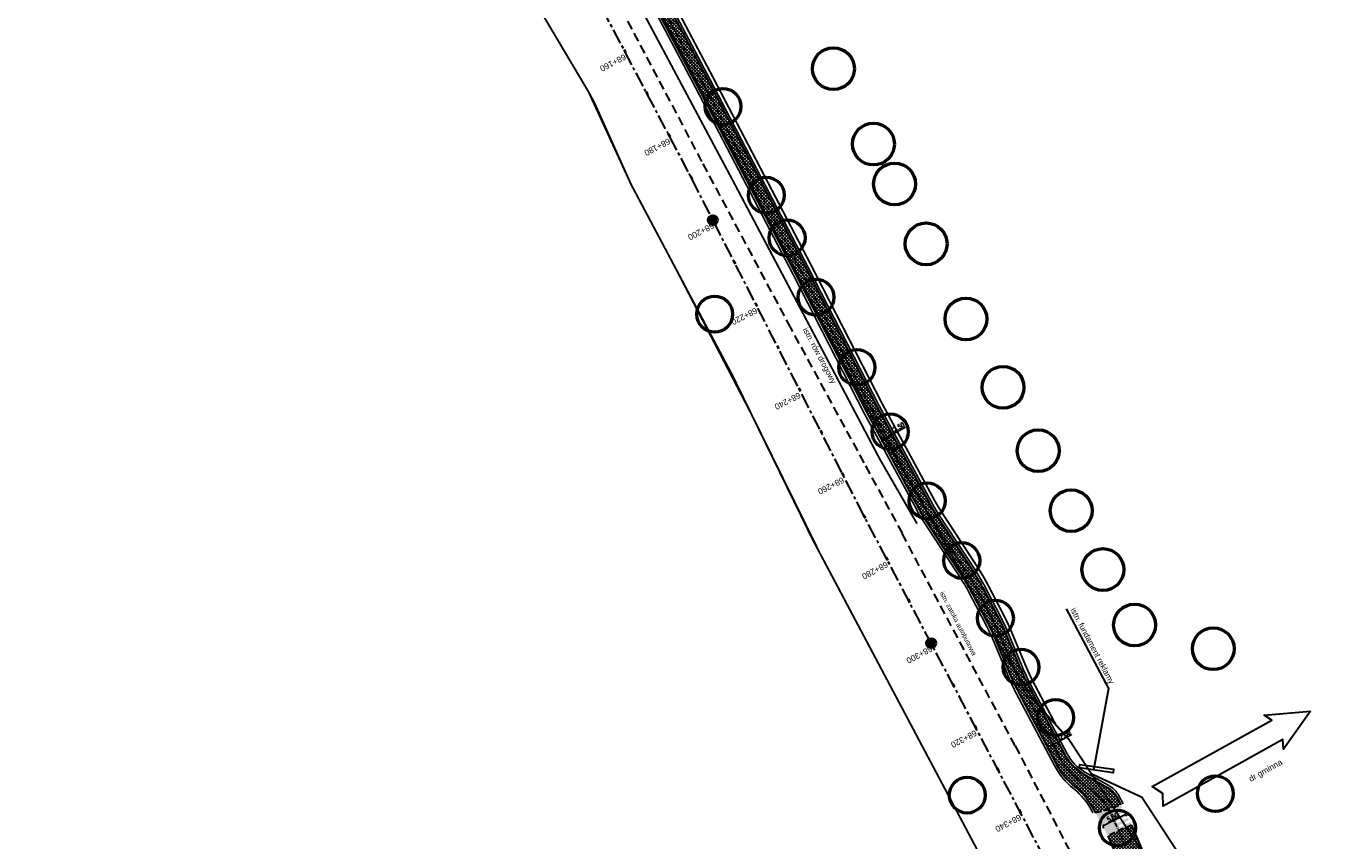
# Model space of a CAD drawing. Extents: x 7529638 to 7533737, y 5721204 to 5727900.
# Tile 18 of 24: x 7530364 to 7530641, y 5726146 to 5726317. Entities that reach past the tile are written whole.
import ezdxf

# ---------------------------------------------------------------- set-up
doc = ezdxf.new("R2010")
doc.units = 0
doc.header["$PDMODE"] = 1
doc.header["$PDSIZE"] = 0.3
for name, pattern in [('817-dzialki-09-05-04$0$HIDDEN', [0.375, 0.25, -0.125]), ('ACAD_ISO05W100', [33, 24, -3, 0, -3, 0, -3]), ('CENTER', [50.8, 31.75, -6.35, 6.35, -6.35]), ('DASHED', [19.05, 12.7, -6.35]), ('HIDDEN', [9.525, 6.35, -3.175])]:
    doc.linetypes.add(name, pattern=pattern)
for name, color, linetype in [('C-DROGI-SYTUACJA-ETYKIETY', 7, 'Continuous'), ('D-pobocza', 60, 'Continuous'), ('D-rowy', 160, 'Continuous'), ('D-wymiary', 1, 'Continuous')]:
    doc.layers.add(name, color=color, linetype=linetype)
for name, color, linetype, lineweight, true_color in [('D-hatch-ciag-pieszo-rowerowy', 7, 'Continuous', 13, 0xff9f80), ('D-LR-etap-III', 7, '817-dzialki-09-05-04$0$HIDDEN', 50, 0x00008f), ('D-podzialy-dzialek', 7, 'Continuous', 50, 0xff3333), ('D-poziome-powl-czerwona', 7, 'Continuous', 9, 0xff6161)]:
    doc.layers.add(name, color=color, linetype=linetype, lineweight=lineweight, true_color=true_color)
for name, color, linetype, lineweight in [('D-krawędzie', 3, 'Continuous', 30), ('D-krawężniki-obniżone', 40, 'DASHED', 30), ('D-obrzeża', 2, 'Continuous', 30), ('D-opisy', 2, 'Continuous', 30), ('D-oś', 10, 'CENTER', 30), ('D-pas-drogowy', 7, 'ACAD_ISO05W100', 50)]:
    doc.layers.add(name, color=color, linetype=linetype, lineweight=lineweight)
doc.layers.add('D-malowanie-proj', color=7, linetype='Continuous', true_color=0x3333ff)
doc.styles.add('DIMTEXT', font='simplex.shx', dxfattribs={"width": 0.7})
doc.styles.get("Standard").update_dxf_attribs({"font": 'arial.ttf'})
doc.dimstyles.new('500', dxfattribs={"dimtxt": 1, "dimasz": 0.7, "dimexe": 0.2, "dimexo": 0.5, "dimgap": 0.2, "dimtad": 1, "dimrnd": 0.005, "dimzin": 0, "dimdsep": 46, "dimtxsty": 'DIMTEXT', "dimblk": 'ARCHTICK', "dimcen": 0, "dimclrd": 256, "dimclre": 256, "dimclrt": 2, "dimadec": 5, "dimazin": 0, "dimtfac": 1, "dimtofl": 0, "dimtmove": 0, "dimatfit": 3, "dimfxl": 1, "dimtolj": 1, "dimtzin": 0, "dimlwd": -1, "dimlwe": -1, "dimarcsym": 0})
pattern_1 = [(45, (0, 0), (-0.33675960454, 0.33675960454), []), (135, (0, 0), (-0.33675960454, -0.33675960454), [])]

# ---------------------------------------------------------------- blocks, each defined once
blk = doc.blocks.new('_ArchTick')
at = {"color": 0, "linetype": 'ByBlock', "const_width": 0.15}
blk.add_lwpolyline([(-0.5, -0.5), (0.5, 0.5)], dxfattribs=at)
blk = doc.blocks.new('*D65')
at = {"layer": 'D-wymiary', "transparency": 16777216}
for p, q in [((7530595.23, 5726151.74), (7530590.38, 5726149.19)), ((7530595.45, 5726151.3), (7530595.32, 5726151.56)), ((7530590.61, 5726148.76), (7530590.47, 5726149.02))]:
    blk.add_line(p, q, dxfattribs=at)
at = {"layer": 'Defpoints', "color": 0, "transparency": 16777216}
for p in [(7530595.22, 5726151.75), (7530590.37, 5726149.2), (7530590.38, 5726149.19)]:
    blk.add_point(p, dxfattribs=at)
at = {"layer": 'D-wymiary', "transparency": 16777216, "xscale": 0.6999999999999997, "yscale": 0.6999999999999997, "zscale": 0.6999999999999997}
for p, rotation in [((7530595.23, 5726151.74), 27.68596842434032), ((7530590.38, 5726149.19), 207.6859684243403)]:
    blk.add_blockref('_ArchTick', p, dxfattribs=dict(at, rotation=rotation))
at = {"layer": 'D-wymiary', "color": 2, "transparency": 16777216, "insert": (7530592.48, 5726151.08), "char_height": 1, "attachment_point": 5, "rotation": 27.686, "style": 'DIMTEXT'}
blk.add_mtext('\\A1;5.50', dxfattribs=at)
blk = doc.blocks.new('*D68')
at = {"layer": 'D-wymiary', "transparency": 16777216}
for p, q in [((7530543.95, 5726230.28), (7530546.15, 5726231.47)), ((7530546.15, 5726231.47), (7530548.99, 5726233.01)), ((7530546.38, 5726231.03), (7530546.24, 5726231.29)), ((7530544.19, 5726229.84), (7530544.04, 5726230.1))]:
    blk.add_line(p, q, dxfattribs=at)
at = {"layer": 'Defpoints', "color": 0, "transparency": 16777216}
for p in [(7530546.15, 5726231.47), (7530546.15, 5726231.47), (7530543.95, 5726230.28)]:
    blk.add_point(p, dxfattribs=at)
at = {"layer": 'D-wymiary', "transparency": 16777216, "xscale": 0.6999999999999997, "yscale": 0.6999999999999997, "zscale": 0.6999999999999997}
for p, rotation in [((7530546.15, 5726231.47), 28.44752390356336), ((7530543.95, 5726230.28), 208.4475239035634)]:
    blk.add_blockref('_ArchTick', p, dxfattribs=dict(at, rotation=rotation))
at = {"layer": 'D-wymiary', "color": 2, "transparency": 16777216, "insert": (7530547.54, 5726233.02), "char_height": 1, "attachment_point": 5, "rotation": 28.4475, "style": 'DIMTEXT'}
blk.add_mtext('\\A1;2.50', dxfattribs=at)
blk = doc.blocks.new('kilometraz')
at = {"linetype": 'ByBlock', "lineweight": -2}
blk.add_hatch(color=0, dxfattribs=at).paths.add_polyline_path([(0, -0.375, 0.4142136), (0.375, 0, 0.4142136), (0, 0.375)])
at = {"color": 0, "linetype": 'ByBlock', "lineweight": -2}
blk.add_line((0, 0.375), (0, -0.375), dxfattribs=at)
blk.add_circle((0, 0), 0.375, dxfattribs=at)
blk = doc.blocks.new('AeccTickLine')
at = {"color": 0, "linetype": 'ByBlock', "lineweight": -2}
blk.add_line((0, 1), (0, -1), dxfattribs=at)
blk = doc.blocks.new('*D120')
at = {"layer": 'D-wymiary', "linetype": 'ByBlock', "transparency": 16777216}
for p, q in [((7530580.79, 5726167.36), (7530580.93, 5726167.09)), ((7530581.02, 5726166.92), (7530583.88, 5726168.43)), ((7530578.57, 5726166.19), (7530578.71, 5726165.93)), ((7530578.81, 5726165.75), (7530581.02, 5726166.92))]:
    blk.add_line(p, q, dxfattribs=at)
at = {"layer": 'Defpoints', "color": 0, "linetype": 'ByBlock', "transparency": 16777216}
for p in [(7530578.81, 5726165.75), (7530581.02, 5726166.92), (7530581.02, 5726166.92)]:
    blk.add_point(p, dxfattribs=at)
at = {"layer": 'D-wymiary', "linetype": 'ByBlock', "transparency": 16777216, "xscale": 0.6999999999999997, "yscale": 0.6999999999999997, "zscale": 0.6999999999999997}
for p, rotation in [((7530581.02, 5726166.92), 27.83182755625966), ((7530578.81, 5726165.75), 207.8318275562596)]:
    blk.add_blockref('_ArchTick', p, dxfattribs=dict(at, rotation=rotation))
at = {"layer": 'D-wymiary', "color": 2, "linetype": 'ByBlock', "transparency": 16777216, "insert": (7530582.43, 5726168.45), "char_height": 1, "attachment_point": 5, "rotation": 27.8318, "style": 'DIMTEXT'}
blk.add_mtext('\\A1;2.50', dxfattribs=at)

msp = doc.modelspace()

# ---------------------------------------------------------------- hatches: boundary and pattern name
at = {"layer": 'D-hatch-ciag-pieszo-rowerowy'}
h = msp.add_hatch(dxfattribs=at)
h.set_pattern_fill('ANSI37', color=256, scale=0.15, style=0)
h.set_pattern_definition(pattern_1)
edge = h.paths.add_edge_path()
edge.add_line((7530579.999, 5726163.494), (7530582.284, 5726164.519))
edge.add_line((7530582.284, 5726164.519), (7530574.938, 5726178.434))
edge.add_arc((7530619.154, 5726201.777), 50, 202.668, 207.83183, ccw=False)
edge.add_line((7530573.016, 5726182.508), (7530570.15, 5726189.371))
edge.add_arc((7530524.012, 5726170.102), 50, 22.668, 27.59344)
edge.add_line((7530568.325, 5726193.262), (7530565.111, 5726199.411))
edge.add_arc((7530529.661, 5726180.883), 40, 27.59344, 33.13089)
edge.add_line((7530563.158, 5726202.745), (7530555.511, 5726214.462))
edge.add_arc((7530589.008, 5726236.325), 40, 208.44752, 213.13089, ccw=False)
edge.add_line((7530553.837, 5726217.27), (7530543.028, 5726237.223))
edge.add_line((7530543.028, 5726237.223), (7530528.099, 5726266.319))
edge.add_line((7530528.099, 5726266.319), (7530507.524, 5726305.704))
edge.add_line((7530507.524, 5726305.704), (7530488.366, 5726341.909))
edge.add_line((7530488.366, 5726341.909), (7530485.291, 5726347.724))
edge.add_line((7530485.291, 5726347.724), (7530482.337, 5726347.963))
edge.add_line((7530482.337, 5726347.963), (7530486.156, 5726340.739))
edge.add_line((7530486.156, 5726340.739), (7530505.312, 5726304.54))
edge.add_line((7530505.312, 5726304.54), (7530525.878, 5726265.169))
edge.add_line((7530525.878, 5726265.169), (7530540.816, 5726236.057))
edge.add_line((7530540.816, 5726236.057), (7530551.688, 5726215.99))
edge.add_arc((7530586.858, 5726235.044), 40, 208.44752, 213.13089)
edge.add_line((7530553.361, 5726213.182), (7530560.998, 5726201.48))
edge.add_arc((7530527.501, 5726179.618), 40, 27.59344, 33.13089, ccw=False)
edge.add_line((7530562.951, 5726198.146), (7530566.06, 5726192.199))
edge.add_arc((7530521.747, 5726169.039), 50, 22.668, 27.59344, ccw=False)
edge.add_line((7530567.884, 5726188.309), (7530570.753, 5726181.44))
edge.add_arc((7530616.891, 5726200.71), 50, 202.668, 207.83183)
edge.add_line((7530572.675, 5726177.366), (7530579.999, 5726163.494))
h = msp.add_hatch(dxfattribs=at)
h.set_pattern_fill('ANSI37', color=256, scale=0.15, style=0)
h.set_pattern_definition(pattern_1)
h.paths.add_polyline_path([(7530586.407, 5726160.127, -0.1441228), (7530582.467, 5726164.173), (7530582.284, 5726164.519), (7530579.999, 5726163.494), (7530580.714, 5726162.138, 0.1015835), (7530584.546, 5726157.479), (7530584.686, 5726157.365, -0.1007353), (7530588.495, 5726152.75), (7530588.874, 5726152.037, 0.0459383), (7530594.228, 5726153.684), (7530593.364, 5726155.308, 0.1432658), (7530591.402, 5726157.316)])
h = msp.add_hatch(dxfattribs=at)
h.set_pattern_fill('ANSI37', color=256, scale=0.15, style=0)
h.set_pattern_definition(pattern_1)
h.paths.add_polyline_path([(7530596.469, 5726149.397, 0.015669), (7530591.45, 5726147.158), (7530594.509, 5726140.08, 0.0385055), (7530599.173, 5726143.024)])
at = {"layer": 'D-malowanie-proj'}
h = msp.add_hatch(color=256, dxfattribs=at)
h.paths.add_polyline_path([(7530594.535, 5726153.09), (7530594.302, 5726153.533), (7530591.647, 5726152.135), (7530591.88, 5726151.693)])
h.paths.add_polyline_path([(7530589.644, 5726151.646), (7530589.411, 5726152.089), (7530588.969, 5726151.856), (7530589.202, 5726151.414)])
h.paths.add_polyline_path([(7530590.11, 5726150.762), (7530589.877, 5726151.204), (7530589.435, 5726150.971), (7530589.668, 5726150.529)])
h = msp.add_hatch(color=256, dxfattribs=at)
h.paths.add_polyline_path([(7530594.988, 5726152.263), (7530594.755, 5726152.705), (7530592.1, 5726151.308), (7530592.333, 5726150.865)])
h.paths.add_polyline_path([(7530595.453, 5726151.378), (7530595.22, 5726151.82), (7530592.566, 5726150.423), (7530592.799, 5726149.98)])
h.paths.add_polyline_path([(7530595.919, 5726150.493), (7530595.686, 5726150.935), (7530593.031, 5726149.538), (7530593.264, 5726149.095)])
h.paths.add_polyline_path([(7530596.385, 5726149.608), (7530596.152, 5726150.05), (7530593.497, 5726148.653), (7530593.73, 5726148.211)])
h.paths.add_polyline_path([(7530590.563, 5726149.934), (7530590.33, 5726150.376), (7530589.888, 5726150.144), (7530590.12, 5726149.701)])
h.paths.add_polyline_path([(7530591.029, 5726149.049), (7530590.796, 5726149.491), (7530590.353, 5726149.259), (7530590.586, 5726148.816)])
h.paths.add_polyline_path([(7530591.494, 5726148.164), (7530591.262, 5726148.607), (7530590.819, 5726148.374), (7530591.052, 5726147.931)])
edge = h.paths.add_edge_path()
edge.add_arc((7530629.663, 5726068.216), 87.705, 115.49782, 115.82468)
edge.add_line((7530591.457, 5726147.162), (7530591.285, 5726147.489))
edge.add_line((7530591.285, 5726147.489), (7530591.727, 5726147.722))
edge.add_line((7530591.727, 5726147.722), (7530591.908, 5726147.378))
at = {"layer": 'D-poziome-powl-czerwona'}
h = msp.add_hatch(color=256, dxfattribs=at)
h.dxf.hatch_style = 1
edge = h.paths.add_edge_path()
edge.add_arc((7530629.663, 5726068.216), 87.705, 113.86417, 115.83227)
edge.add_line((7530591.446, 5726147.157), (7530588.876, 5726152.037))
edge.add_arc((7530577.071, 5726203.337), 52.641, 282.95832, 286.35697)
edge.add_line((7530591.896, 5726152.827), (7530594.18, 5726148.423))

# ---------------------------------------------------------------- linework, layer by layer
at = {"layer": 'D-krawędzie', "linetype": 'HIDDEN', "ltscale": 0.3}
msp.add_lwpolyline([(7530385.763, 5726517.235), (7530404.054, 5726482.546), (7530421.087, 5726450.182), (7530442.442, 5726409.661), (7530463.421, 5726369.85), (7530489.269, 5726320.828), (7530506.412, 5726288.291), (7530524.315, 5726254.784), (7530540.549, 5726224.891), (7530548.24, 5726210.73)], dxfattribs=at)
at = {"layer": 'D-krawędzie', "linetype": 'HIDDEN', "ltscale": 0.3, "flags": 128}
for points in [[(7530572.01, 5726166.06), (7530548.24, 5726210.73)], [(7530572.01, 5726166.06), (7530620.381, 5726072.761), (7530641.555, 5726032.008), (7530660.961, 5725995.07), (7530689.128, 5725941.54), (7530707.336, 5725907.032), (7530725.256, 5725873.093), (7530743.97, 5725837.654), (7530770.527, 5725787.119), (7530787.864, 5725754.267), (7530809.898, 5725712.542), (7530824.739, 5725684.389), (7530840.856, 5725653.693), (7530860.675, 5725616.154), (7530865.283, 5725607.394), (7530878.05, 5725583.08), (7530918.172, 5725507.178), (7530950.163, 5725446.305), (7530993.419, 5725364.265), (7531022.766, 5725308.719), (7531053.81, 5725249.872), (7531081.166, 5725197.875), (7531103.902, 5725154.541), (7531128.123, 5725108.448), (7531149.3, 5725068.25), (7531167.38, 5725033.767), (7531197.165, 5724976.988), (7531228.151, 5724918.034), (7531253.153, 5724870.491), (7531286.796, 5724806.654), (7531306.74, 5724768.665), (7531335.094, 5724714.652), (7531357.319, 5724672.439), (7531373.645, 5724641.454), (7531392.162, 5724605.999), (7531418.48, 5724555.853), (7531439.727, 5724515.582), (7531468.399, 5724461.077), (7531491.782, 5724416.528), (7531531.99, 5724339.833), (7531557.227, 5724291.659), (7531569.852, 5724267.577), (7531591.376, 5724226.548), (7531610.004, 5724191.103), (7531616.883, 5724177.999), (7531629.985, 5724153.025), (7531641.007, 5724132.022), (7531664.906, 5724087.617), (7531677.644, 5724064.786), (7531683.112, 5724054.988), (7531686.753, 5724048.18), (7531695.448, 5724031.697), (7531703.749, 5724015.917), (7531709.214, 5724005.514), (7531719.389, 5723986.147), (7531726.295, 5723973), (7531732.741, 5723960.736), (7531735.13, 5723956.19)]]:
    msp.add_lwpolyline(points, dxfattribs=at)
at = {"layer": 'D-krawędzie'}
msp.add_lwpolyline([(7530592.61, 5726160.38), (7530585.54, 5726161.41), (7530585.58, 5726162.16), (7530592.67, 5726161.18), (7530592.61, 5726160.38), (7530592.61, 5726160.38)], dxfattribs=at)
at = {"layer": 'D-krawężniki-obniżone', "ltscale": 0.1}
for centre, radius, start, end in [((7530582.607, 5726181.936), 30.548, 281.83814, 292.35903), ((7530629.663, 5726068.216), 87.705, 112.23901, 115.82979)]:
    msp.add_arc(centre, radius, start, end, dxfattribs=at)
at = {"layer": 'D-LR-etap-III', "ltscale": 10, "flags": 128}
msp.add_lwpolyline([(7531750.474, 5723895.103, 0.4, 0.4, 0), (7531750.505, 5723895.13, 0.4, 0.4, 0), (7531682.71, 5724022.92, 0.4, 0.4, 0), (7531619.177, 5724147.204, 0.4, 0.4, 0), (7531592.309, 5724198.489, 0.4, 0.4, 0), (7531553.264, 5724272.919, 0.4, 0.4, 0), (7531504.02, 5724366.79, 0.4, 0.4, 0), (7531482.09, 5724407.62, 0.4, 0.4, 0), (7531412.35, 5724541.183, 0.4, 0.4, 0), (7531388.464, 5724586.93, 0.4, 0.4, 0), (7531345.12, 5724669.94, 0.4, 0.4, 0), (7531127.66, 5725081.67, 0.4, 0.4, 0), (7531059.253, 5725211.041, 0.4, 0.4, 0), (7531008.007, 5725307.954, 0.4, 0.4, 0), (7530964.182, 5725390.836, 0.4, 0.4, 0), (7530914.557, 5725484.684, 0.4, 0.4, 0), (7530865.243, 5725577.494, 0.4, 0.4, 0), (7530840.085, 5725624.059, 0.4, 0.4, 0), (7530802.56, 5725694.925, 0.4, 0.4, 0), (7530755.54, 5725787.51, 0.4, 0.4, 0), (7530708.718, 5725876.303, 0.4, 0.4, 0), (7530695.12, 5725902.09, 0.4, 0.4, 0), (7530642.914, 5726001.078, 0.4, 0.4, 0), (7530634.935, 5726016.147, 0.4, 0.4, 0), (7530610.82, 5726061.93, 0.4, 0.4, 0), (7530610.82, 5726061.93, 0.4, 0.4, 0), (7530607.21, 5726063.51, 0.4, 0.4, 0), (7530597.42, 5726080.68, 0.4, 0.4, 0), (7530591.16, 5726088.44, 0.4, 0.4, 0), (7530581.28, 5726107.21, 0.4, 0.4, 0), (7530571.29, 5726130.56, 0.4, 0.4, 0), (7530549.555, 5726171.527, 0.4, 0.4, 0), (7530531.014, 5726206.474, 0.4, 0.4, 0), (7530516.461, 5726236.017, 0.4, 0.4, 0), (7530500.799, 5726266.141, 0.4, 0.4, 0), (7530491.35, 5726283.94, 0.4, 0.4, 0), (7530482.4, 5726303.41, 0.4, 0.4, 0), (7530482.4, 5726303.41, 0.4, 0.4, 0), (7530450.41, 5726357.28, 0.4, 0.4, 0), (7530397.759, 5726458.5, 0.4, 0.4, 0), (7530334.708, 5726583.665, 0.4, 0.4, 0), (7530303.939, 5726645.168, 0.4, 0.4, 0), (7530300.51, 5726651.778, 0.4, 0.4, 0), (7530289.214, 5726671.967, 0.4, 0.4, 0), (7530281.54, 5726685.57, 0.4, 0.4, 0), (7530261.371, 5726724.163, 0.4, 0.4, 0), (7530254.03, 5726738.21, 0.4, 0.4, 0), (7530197.22, 5726845.06, 0.4, 0.4, 0), (7530194.71, 5726849.15, 0.4, 0.4, 0), (7530195.92, 5726850.75, 0.4, 0.4, 0), (7530170.547, 5726892.961, 0.4, 0.4, 0), (7530143.175, 5726945.066, 0.4, 0.4, 0), (7530105.06, 5727018.32, 0.4, 0.4, 0), (7530100.06, 5727027.16, 0.4, 0.4, 0), (7530062.319, 5727099.625, 0.4, 0.4, 0), (7530015.379, 5727189.42, 0.4, 0.4, 0), (7529983.208, 5727250.207, 0.4, 0.4, 0), (7529953.284, 5727306.747, 0.4, 0.4, 0), (7529900.671, 5727406.159, 0.4, 0.4, 0), (7529890.63, 5727425.131, 0.4, 0.4, 0), (7529875.155, 5727454.426, 0.4, 0.4, 0), (7529857.56, 5727487.787, 0.4, 0.4, 0), (7529835.194, 5727530.193, 0.4, 0.4, 0), (7529811.741, 5727574.662, 0.4, 0.4, 0), (7529792.102, 5727611.923, 0.4, 0.4, 0), (7529768.066, 5727657.47, 0.4, 0.4, 0), (7529755.211, 5727682.131, 0.4, 0.4, 0), (7529753.31, 5727681.13, 0.4, 0.4, 0), (7529739.21, 5727707.77, 0.4, 0.4, 0), (7529735.395, 5727711.252, 0.4, 0.4, 0), (7529725.42, 5727730.2, 0.4, 0.4, 0), (7529723.55, 5727729.88, 0.4, 0.4, 0), (7529697.302, 5727779.642, 0.4, 0.4, 0), (7529719.413, 5727790.898, 0.4, 0.4, 0), (7529736.46, 5727758.74, 0.4, 0.4, 0.0460321), (7529740.444, 5727753.465, 0.4, 0.4, 0), (7529741.648, 5727752.231, 0.4, 0.4, -0.0717852), (7529745.223, 5727747.325, 0.4, 0.4, 0), (7529749.949, 5727738.389, 0.4, 0.4, 0), (7529777.124, 5727686.992, 0.4, 0.4, 0), (7529796.062, 5727651.09, 0.4, 0.4, 0), (7529814.579, 5727616.605, 0.4, 0.4, 0), (7529839.955, 5727570.082, 0.4, 0.4, 0), (7529859.864, 5727533.021, 0.4, 0.4, 0), (7529880.997, 5727493.182, 0.4, 0.4, 0), (7529904.798, 5727448.507, 0.4, 0.4, 0), (7529920.757, 5727418.287, 0.4, 0.4, 0), (7529946.499, 5727367.895, 0.4, 0.4, 0), (7529971.896, 5727319.981, 0.4, 0.4, 0), (7529988.437, 5727288.487, 0.4, 0.4, 0), (7529996.992, 5727272.627, 0.4, 0.4, 0), (7530017.129, 5727234.286, 0.4, 0.4, 0), (7530032.82, 5727204.742, 0.4, 0.4, 0), (7530051.161, 5727170.054, 0.4, 0.4, 0), (7530068.798, 5727136.771, 0.4, 0.4, 0), (7530090.027, 5727095.971, 0.4, 0.4, 0), (7530107.701, 5727063.401, 0.4, 0.4, 0), (7530136.275, 5727011.384, 0.4, 0.4, 0), (7530162.713, 5726962.886, 0.4, 0.4, 0), (7530186.28, 5726918.985, 0.4, 0.4, 0), (7530207.082, 5726878.943, 0.4, 0.4, 0), (7530230.626, 5726834.519, 0.4, 0.4, 0), (7530260.222, 5726778.245, 0.4, 0.4, 0), (7530265.608, 5726773.238, 0.4, 0.4, 0), (7530276.571, 5726763.69, 0.4, 0.4, 0), (7530289.767, 5726738.01, 0.4, 0.4, 0), (7530291.165, 5726721.546, 0.4, 0.4, 0), (7530295.342, 5726713.088, 0.4, 0.4, 0), (7530301.678, 5726700.637, 0.4, 0.4, 0), (7530324.365, 5726656.792, 0.4, 0.4, 0), (7530342.136, 5726623.047, 0.4, 0.4, 0), (7530359.054, 5726590.648, 0.4, 0.4, 0), (7530382.017, 5726547.444, 0.4, 0.4, 0), (7530405.164, 5726503.164, 0.4, 0.4, 0), (7530426.654, 5726462.186, 0.4, 0.4, 0), (7530447.035, 5726423.303, 0.4, 0.4, 0), (7530470, 5726379.319, 0.4, 0.4, 0), (7530489.471, 5726342.493, 0.4, 0.4, 0), (7530508.631, 5726306.285, 0.4, 0.4, 0), (7530529.209, 5726266.894, 0.4, 0.4, 0), (7530544.133, 5726237.806, 0.4, 0.4, 0), (7530554.936, 5726217.866, 0.4, 0.4, 0.0204379), (7530556.557, 5726215.146, 0.4, 0.4, 0), (7530564.205, 5726203.429, 0.4, 0.4, -0.0241664), (7530566.219, 5726199.99, 0.4, 0.4, 0), (7530569.433, 5726193.841, 0.4, 0.4, -0.0214946), (7530571.303, 5726189.853, 0.4, 0.4, 0), (7530574.17, 5726182.99, 0.4, 0.4, 0.0225353), (7530576.043, 5726179.017, 0.4, 0.4, 0), (7530580.578, 5726170.428, 0.4, 0.4, 0), (7530583.3, 5726167.41, 0.4, 0.4, 0), (7530588.019, 5726160.183, 0.4, 0.4, 0), (7530598.618, 5726155.264, 0.4, 0.4, 0), (7530608.258, 5726140.497, 0.4, 0.4, 0), (7530603.27, 5726136.83, 0.4, 0.4, 0), (7530606.53, 5726131.84, 0.4, 0.4, 0), (7530603.992, 5726123.395, 0.4, 0.4, 0), (7530604.725, 5726122.208, 0.4, 0.4, -0.0171909), (7530608.179, 5726116.165, 0.4, 0.4, 0), (7530628.536, 5726077.513, 0.4, 0.4, 0), (7530650.61, 5726035.728, 0.4, 0.4, 0), (7530669.66, 5725998.908, 0.4, 0.4, 0), (7530697.662, 5725945.732, 0.4, 0.4, 0), (7530716.009, 5725911.041, 0.4, 0.4, 0), (7530734.249, 5725876.731, 0.4, 0.4, 0), (7530752.493, 5725841.77, 0.4, 0.4, 0), (7530779.501, 5725790.396, 0.4, 0.4, 0), (7530796.713, 5725757.721, 0.4, 0.4, 0), (7530818.11, 5725716.812, 0.4, 0.4, 0), (7530832.483, 5725688.463, 0.4, 0.4, 0), (7530848.599, 5725657.77, 0.4, 0.4, 0), (7530868.416, 5725620.234, 0.4, 0.4, 0), (7530873.03, 5725611.462, 0.4, 0.4, 0), (7530879.813, 5725598.545, 0.4, 0.4, 0.1336076), (7530886.517, 5725591.336, 0.4, 0.4, 0), (7530889.092, 5725589.736, 0.4, 0.4, -0.0197443), (7530902.424, 5725580.208, 0.4, 0.4, 0), (7530905.83, 5725573.47, 0.4, 0.4, -0.019389), (7530909.092, 5725555.549, 0.4, 0.4, 0), (7530909.405, 5725546.422, 0.4, 0.4, 0), (7530926.738, 5725511.613, 0.4, 0.4, 0), (7530959.045, 5725450.186, 0.4, 0.4, 0), (7531002.124, 5725368.289, 0.4, 0.4, 0), (7531031.647, 5725313.275, 0.4, 0.4, 0), (7531063.399, 5725254.295, 0.4, 0.4, 0), (7531090.471, 5725202.703, 0.4, 0.4, 0), (7531113.223, 5725158.577, 0.4, 0.4, 0), (7531150.831, 5725086.712, 0.4, 0.4, 0), (7531159.28, 5725076.787, 0.4, 0.4, 0), (7531166.31, 5725074.58, 0.4, 0.4, 0), (7531172.29, 5725062.58, 0.4, 0.4, 0), (7531170.59, 5725055.606, 0.4, 0.4, 0), (7531174.952, 5725040.351, 0.4, 0.4, 0), (7531205.998, 5724981.579, 0.4, 0.4, 0), (7531237.222, 5724922.816, 0.4, 0.4, 0), (7531262.39, 5724875.283, 0.4, 0.4, 0), (7531296.078, 5724811.596, 0.4, 0.4, 0), (7531315.935, 5724773.526, 0.4, 0.4, 0), (7531345.276, 5724720.081, 0.4, 0.4, 0), (7531366.586, 5724677.208, 0.4, 0.4, 0), (7531382.715, 5724645.976, 0.4, 0.4, 0), (7531401.299, 5724610.875, 0.4, 0.4, 0), (7531427.288, 5724560.489, 0.4, 0.4, 0), (7531449.111, 5724520.398, 0.4, 0.4, 0), (7531477.65, 5724466.021, 0.4, 0.4, 0), (7531500.996, 5724421.113, 0.4, 0.4, 0), (7531512.961, 5724397.937, 0.4, 0.4, 0.002391), (7531518.819, 5724389.827, 0.4, 0.4, 0), (7531526.32, 5724379.39, 0.4, 0.4, 0), (7531539.05, 5724355.274, 0.4, 0.4, 0), (7531567.497, 5724301.386, 0.4, 0.4, 0), (7531601.021, 5724241.29, 0.4, 0.4, 0), (7531634.984, 5724179.164, 0.4, 0.4, 0), (7531649, 5724153.82, 0.4, 0.4, 0), (7531666.786, 5724113.659, 0.4, 0.4, 0), (7531674.55, 5724094.21, 0.4, 0.4, 0), (7531682.84, 5724077.713, 0.4, 0.4, 0), (7531692.69, 5724058.11, 0.4, 0.4, 0), (7531692.69, 5724058.11, 0.4, 0.4, 0), (7531699.47, 5724043.17, 0.4, 0.4, 0), (7531719.792, 5724002.494, 0.4, 0.4, 0), (7531737.748, 5723966.758, 0.4, 0.4, 0), (7531754.514, 5723945.886, 0.4, 0.4, 0), (7531764.652, 5723934.667, 0.4, 0.4, 0), (7531780.08, 5723929.25, 0.4, 0.4, 0), (7531792.612, 5723906.338, 0.4, 0.4, 0), (7531792.612, 5723906.338, 0.4, 0.4, 0), (7531756.962, 5723883.055, 0.4, 0.4, 0), (7531750.46, 5723895.13, 0.4, 0.4, 0), (7531750.46, 5723895.13, 0, 0, 0)], format="xyseb", dxfattribs=at)
at = {"layer": 'D-obrzeża'}
for p, q in [((7530596.469, 5726149.397), (7530599.173, 5726143.024)), ((7530591.45, 5726147.158), (7530594.509, 5726140.08))]:
    msp.add_line(p, q, dxfattribs=at)
for points in [[(7530404.057, 5726502.584), (7530425.547, 5726461.605), (7530445.927, 5726422.724), (7530468.894, 5726378.737), (7530488.366, 5726341.909), (7530507.524, 5726305.704), (7530528.099, 5726266.319), (7530543.028, 5726237.223), (7530553.837, 5726217.27, 0.0204379), (7530555.511, 5726214.462), (7530563.158, 5726202.745, -0.0241664), (7530565.111, 5726199.411), (7530568.325, 5726193.262, -0.0214946), (7530570.15, 5726189.371), (7530573.016, 5726182.508, 0.0225353), (7530574.938, 5726178.434), (7530582.467, 5726164.173, 0.1441228), (7530586.407, 5726160.127), (7530591.402, 5726157.316, -0.1432658), (7530593.364, 5726155.308), (7530594.228, 5726153.684)], [(7530401.842, 5726501.425), (7530423.333, 5726460.444), (7530443.712, 5726421.565), (7530466.681, 5726377.574), (7530486.156, 5726340.739), (7530505.312, 5726304.54), (7530525.878, 5726265.169), (7530540.816, 5726236.057), (7530551.688, 5726215.99, 0.0204379), (7530553.361, 5726213.182), (7530560.998, 5726201.48, -0.0241664), (7530562.951, 5726198.146), (7530566.06, 5726192.199, -0.0214946), (7530567.884, 5726188.309), (7530570.753, 5726181.44, 0.0225353), (7530572.675, 5726177.366), (7530580.714, 5726162.138, 0.1015835), (7530584.546, 5726157.479), (7530584.686, 5726157.365, -0.1007353), (7530588.495, 5726152.75), (7530588.874, 5726152.037)]]:
    msp.add_lwpolyline(points, format="xyb", dxfattribs=at)
at = {"layer": 'D-opisy'}
for points in [[(7530582.72, 5726194.864), (7530591.593, 5726178.08), (7530588.475, 5726160.971)], [(7530634.039, 5726173.327), (7530628.358, 5726165.368), (7530628.242, 5726167.41), (7530603.069, 5726153.368), (7530603.035, 5726156.083), (7530600.778, 5726157.503), (7530625.925, 5726171.482), (7530624.295, 5726172.512), (7530634.039, 5726173.327)]]:
    msp.add_lwpolyline(points, dxfattribs=at)
at = {"layer": 'D-oś', "ltscale": 0.1}
msp.add_lwpolyline([(7530594.845, 5726110.895), (7530540.21, 5726214.45), (7530503.32, 5726286.651), (7530486.173, 5726319.196), (7530460.325, 5726368.218), (7530439.346, 5726408.03), (7530417.989, 5726448.552), (7530400.958, 5726480.914), (7530382.667, 5726515.602)], dxfattribs=at)
at = {"layer": 'D-oś', "ltscale": 0.03}
msp.add_lwpolyline([(7530402.949, 5726502.005), (7530424.44, 5726461.025), (7530444.82, 5726422.144), (7530467.787, 5726378.156), (7530487.261, 5726341.324), (7530506.418, 5726305.122), (7530526.989, 5726265.744), (7530541.922, 5726236.64), (7530552.763, 5726216.63, 0.0204379), (7530554.436, 5726213.822), (7530562.078, 5726202.113, -0.0241664), (7530564.031, 5726198.778), (7530567.392, 5726192.349, -0.0214946), (7530568.851, 5726189.237), (7530572.059, 5726181.558, 0.0225353), (7530573.596, 5726178.299), (7530581.269, 5726163.764, 0.096558), (7530584.871, 5726159.294), (7530589.549, 5726155.354, -0.1081082), (7530591.633, 5726152.643), (7530599.06, 5726136.869, -0.1935664)], format="xyb", dxfattribs=at)
at = {"layer": 'D-pas-drogowy', "ltscale": 0.2, "flags": 128}
msp.add_lwpolyline([(7531633.019, 5724182.834, 0.4, 0.4, 0), (7531617.559, 5724211.608, 0.4, 0.4, 0), (7531566.784, 5724302.736, 0.4, 0.4, 0), (7531538.419, 5724356.47, 0.4, 0.4, 0), (7531526.32, 5724379.39, 0.4, 0.4, 0), (7531516.102, 5724393.607, 0.4, 0.4, 0.0014851), (7531513.78, 5724396.838, 0.4, 0.4, 0), (7531501.87, 5724413.41, 0.4, 0.4, 0), (7531474.926, 5724464.508, 0.4, 0.4, 0), (7531446.2, 5724518.992, 0.4, 0.4, 0), (7531424.962, 5724559.262, 0.4, 0.4, 0), (7531398.444, 5724609.566, 0.4, 0.4, 0), (7531379.647, 5724645.216, 0.4, 0.4, 0), (7531365.23, 5724672.56, 0.4, 0.4, 0), (7531341.306, 5724717.915, 0.4, 0.4, 0), (7531312.9, 5724771.789, 0.4, 0.4, 0), (7531292.591, 5724810.307, 0.4, 0.4, 0), (7531259.392, 5724873.271, 0.4, 0.4, 0), (7531233.74, 5724921.923, 0.4, 0.4, 0), (7531203.073, 5724980.092, 0.4, 0.4, 0), (7531173.471, 5725036.225, 0.4, 0.4, 0), (7531168.27, 5725046.09, 0.4, 0.4, 0), (7531172.29, 5725062.58, 0.4, 0.4, 0), (7531166.31, 5725074.58, 0.4, 0.4, 0), (7531150.32, 5725079.6, 0.4, 0.4, 0), (7531141.5, 5725096.43, 0.4, 0.4, 0), (7531109.312, 5725157.814, 0.4, 0.4, 0), (7531086.641, 5725201.048, 0.4, 0.4, 0), (7531059.198, 5725253.384, 0.4, 0.4, 0), (7531028.207, 5725312.489, 0.4, 0.4, 0), (7530999.105, 5725367.99, 0.4, 0.4, 0), (7530956.248, 5725449.725, 0.4, 0.4, 0), (7530924.398, 5725510.464, 0.4, 0.4, 0), (7530897.51, 5725561.74, 0.4, 0.4, 0), (7530894.46, 5725566.14, 0.4, 0.4, 0), (7530892.16, 5725570.49, 0.4, 0.4, 0), (7530869.363, 5725613.307, 0.4, 0.4, 0), (7530861.694, 5725627.705, 0.4, 0.4, 0), (7530852.74, 5725644.52, 0.4, 0.4, 0), (7530831.51, 5725684.2, 0.4, 0.4, 0), (7530811.13, 5725722.52, 0.4, 0.4, 0), (7530792.348, 5725757.941, 0.4, 0.4, 0), (7530768.03, 5725803.8, 0.4, 0.4, 0), (7530748.769, 5725840.179, 0.4, 0.4, 0), (7530727.7, 5725879.97, 0.4, 0.4, 0), (7530712.098, 5725909.545, 0.4, 0.4, 0), (7530693.644, 5725944.645, 0.4, 0.4, 0), (7530665.702, 5725997.539, 0.4, 0.4, 0), (7530641.76, 5726042.88, 0.4, 0.4, 0), (7530616.5, 5726091.48, 0.4, 0.4, 0), (7530604.628, 5726114.32, 0.4, 0.4, -0.0077628), (7530602.5, 5726118.43, 0.4, 0.4, 0), (7530603.992, 5726123.395, 0.4, 0.4, 0), (7530606.53, 5726131.84, 0.4, 0.4, 0), (7530603.27, 5726136.83, 0.4, 0.4, 0), (7530593.776, 5726151.369, 0.4, 0.4, 0), (7530590.203, 5726156.84, 0.4, 0.4, 0), (7530583.3, 5726167.41, 0.4, 0.4, 0), (7530580.578, 5726170.428, 0.4, 0.4, 0), (7530575.85, 5726175.67, 0.4, 0.4, 0), (7530569.01, 5726186.66, 0.4, 0.4, 0), (7530562.555, 5726199.189, 0.4, 0.4, 0), (7530555.67, 5726211.39, 0.4, 0.4, 0), (7530548.29, 5726224.23, 0.4, 0.4, 0), (7530540.58, 5726237.71, 0.4, 0.4, 0), (7530532.68, 5726252.65, 0.4, 0.4, 0), (7530524.06, 5726269.35, 0.4, 0.4, 0), (7530502.82, 5726309.91, 0.4, 0.4, 0), (7530488.83, 5726336.63, 0.4, 0.4, 0), (7530466.03, 5726380.16, 0.4, 0.4, 0), (7530438.47, 5726432.77, 0.4, 0.4, 0), (7530424.53, 5726459.09, 0.4, 0.4, 0), (7530401.63, 5726502.97, 0.4, 0.4, 0), (7530383.38, 5726538.06, 0.4, 0.4, 0), (7530353.97, 5726593.52, 0.4, 0.4, 0), (7530338.47, 5726622.74, 0.4, 0.4, 0), (7530322.01, 5726653.88, 0.4, 0.4, 0), (7530297.54, 5726700.33, 0.4, 0.4, 0), (7530287.38, 5726719.6, 0.4, 0.4, 0), (7530285.95, 5726722.316, 0.4, 0.4, 0), (7530280.26, 5726733.12, 0.4, 0.4, 0), (7530266.73, 5726758.74, 0.4, 0.4, 0), (7530260.42, 5726770.47, 0.4, 0.4, 0), (7530253.25, 5726783.82, 0.4, 0.4, 0), (7530244.95, 5726799.33, 0.4, 0.4, 0), (7530239.39, 5726808.49, 0.4, 0.4, 0), (7530238.29, 5726807.9, 0.4, 0.4, 0), (7530218.11, 5726850.67, 0.4, 0.4, 0), (7530175.907, 5726928.168, 0.4, 0.4, 0), (7530096.68, 5727076.15, 0.4, 0.4, 0), (7530094.68, 5727079.89, 0.4, 0.4, 0), (7530064.597, 5727135.523, 0.4, 0.4, 0), (7530046.731, 5727168.892, 0.4, 0.4, 0), (7530025.803, 5727208.461, 0.4, 0.4, 0), (7530012.847, 5727232.979, 0.4, 0.4, 0), (7529994.15, 5727268.45, 0.4, 0.4, 0), (7529981.671, 5727291.93, 0.4, 0.4, 0), (7529949.89, 5727351.73, 0.4, 0.4, 0), (7529924.75, 5727399.03, 0.4, 0.4, 0), (7529915.516, 5727417.1, 0.4, 0.4, 0), (7529885.83, 5727475.19, 0.4, 0.4, 0), (7529862.56, 5727519.97, 0.4, 0.4, 0), (7529852.985, 5727538.191, 0.4, 0.4, 0), (7529836.513, 5727569.511, 0.4, 0.4, 0), (7529815.369, 5727609.141, 0.4, 0.4, 0), (7529792.795, 5727651.247, 0.4, 0.4, 0), (7529774.199, 5727685.858, 0.4, 0.4, 0), (7529746.966, 5727736.059, 0.4, 0.4, 0), (7529733.92, 5727757.62, 0.4, 0.4, 0), (7529717.237, 5727789.763, 0.4, 0.4, 0), (7529697.302, 5727779.642, 0.4, 0.4, 0), (7529723.55, 5727729.88, 0.4, 0.4, 0), (7529725.42, 5727730.2, 0.4, 0.4, 0), (7529735.38, 5727711.28, 0.4, 0.4, 0), (7529739.21, 5727707.77, 0.4, 0.4, 0), (7529753.31, 5727681.13, 0.4, 0.4, 0), (7529755.178, 5727682.114, 0.4, 0.4, 0), (7529792.102, 5727611.923, 0.4, 0.4, 0), (7529811.741, 5727574.662, 0.4, 0.4, 0), (7529835.194, 5727530.193, 0.4, 0.4, 0), (7529857.56, 5727487.787, 0.4, 0.4, 0), (7529875.155, 5727454.426, 0.4, 0.4, 0), (7529890.63, 5727425.131, 0.4, 0.4, 0), (7529900.671, 5727406.159, 0.4, 0.4, 0), (7529953.284, 5727306.747, 0.4, 0.4, 0), (7529983.208, 5727250.207, 0.4, 0.4, 0), (7530015.379, 5727189.42, 0.4, 0.4, 0), (7530062.319, 5727099.625, 0.4, 0.4, 0), (7530100.06, 5727027.16, 0.4, 0.4, 0), (7530105.06, 5727018.32, 0.4, 0.4, 0), (7530143.175, 5726945.066, 0.4, 0.4, 0), (7530170.547, 5726892.961, 0.4, 0.4, 0), (7530195.92, 5726850.75, 0.4, 0.4, 0), (7530194.71, 5726849.15, 0.4, 0.4, 0), (7530197.22, 5726845.06, 0.4, 0.4, 0), (7530254.03, 5726738.21, 0.4, 0.4, 0), (7530261.371, 5726724.163, 0.4, 0.4, 0), (7530281.54, 5726685.57, 0.4, 0.4, 0), (7530289.214, 5726671.967, 0.4, 0.4, 0), (7530300.51, 5726651.778, 0.4, 0.4, 0), (7530303.939, 5726645.168, 0.4, 0.4, 0), (7530334.708, 5726583.665, 0.4, 0.4, 0), (7530397.759, 5726458.5, 0.4, 0.4, 0), (7530450.41, 5726357.28, 0.4, 0.4, 0), (7530482.4, 5726303.41, 0.4, 0.4, 0), (7530483.688, 5726301.003, 0.4, 0.4, 0), (7530491.35, 5726283.94, 0.4, 0.4, 0), (7530512.67, 5726243.78, 0.4, 0.4, 0), (7530529.43, 5726209.46, 0.4, 0.4, 0), (7530571.29, 5726130.56, 0.4, 0.4, 0), (7530581.28, 5726107.21, 0.4, 0.4, 0), (7530591.16, 5726088.44, 0.4, 0.4, 0), (7530597.42, 5726080.68, 0.4, 0.4, 0), (7530607.21, 5726063.51, 0.4, 0.4, 0), (7530610.82, 5726061.93, 0.4, 0.4, 0), (7530634.935, 5726016.147, 0.4, 0.4, 0), (7530642.914, 5726001.078, 0.4, 0.4, 0), (7530695.12, 5725902.09, 0.4, 0.4, 0), (7530708.718, 5725876.303, 0.4, 0.4, 0), (7530755.54, 5725787.51, 0.4, 0.4, 0), (7530802.56, 5725694.925, 0.4, 0.4, 0), (7530840.085, 5725624.059, 0.4, 0.4, 0), (7530865.243, 5725577.494, 0.4, 0.4, 0), (7530914.557, 5725484.684, 0.4, 0.4, 0), (7530964.182, 5725390.836, 0.4, 0.4, 0), (7531008.007, 5725307.954, 0.4, 0.4, 0), (7531059.253, 5725211.041, 0.4, 0.4, 0), (7531127.66, 5725081.67, 0.4, 0.4, 0), (7531345.12, 5724669.94, 0.4, 0.4, 0), (7531388.464, 5724586.93, 0.4, 0.4, 0), (7531412.35, 5724541.183, 0.4, 0.4, 0), (7531482.09, 5724407.62, 0.4, 0.4, 0), (7531504.02, 5724366.79, 0.4, 0.4, 0), (7531519.374, 5724337.52, 0.4, 0.4, 0), (7531563.749, 5724252.932, 0.4, 0.4, 0), (7531602.175, 5724179.681, 0.4, 0.4, 0), (7531619.177, 5724147.204, 0.4, 0.4, 0), (7531625.038, 5724135.635, 0.4, 0.4, 0), (7531656.796, 5724073.316, 0.4, 0.4, 0), (7531675.12, 5724037.36, 0.4, 0.4, 0), (7531682.71, 5724022.92, 0.4, 0.4, 0), (7531705.565, 5723979.811, 0.4, 0.4, 0), (7531736.606, 5723921.262, 0.4, 0.4, 0), (7531750.46, 5723895.13, 0.4, 0.4, 0), (7531740.77, 5723886.56, 0.4, 0.4, 0), (7531732.86, 5723885, 0.4, 0.4, 0), (7531722.18, 5723887.77, 0.4, 0.4, 0), (7531729.87, 5723862.17, 0.4, 0.4, 0), (7531742.92, 5723861.93, 0.4, 0.4, 0), (7531763.71, 5723859.52, 0.4, 0.4, 0), (7531768.42, 5723854.12, 0.4, 0.4, 0), (7531787.42, 5723817.97, 0.4, 0.4, 0), (7531795.57, 5723809.82, 0.4, 0.4, 0), (7531816.347, 5723819.85, 0.4, 0.4, 0), (7531816.347, 5723819.85, 0.4, 0.4, 0), (7531805.06, 5723843.23, 0.4, 0.4, 0), (7531803.61, 5723886.23, 0.4, 0.4, 0), (7531803.61, 5723886.23, 0.4, 0.4, 0), (7531780.08, 5723929.25, 0.4, 0.4, 0), (7531758.69, 5723936.76, 0.4, 0.4, 0), (7531749.359, 5723946.412, 0.4, 0.4, 0), (7531742.71, 5723953.29, 0.4, 0.4, 0), (7531735.177, 5723967.878, 0.4, 0.4, 0), (7531722.37, 5723992.68, 0.4, 0.4, 0), (7531705.042, 5724030.886, 0.4, 0.4, 0), (7531699.47, 5724043.17, 0.4, 0.4, 0), (7531692.69, 5724058.11, 0.4, 0.4, 0), (7531679.672, 5724084.017, 0.4, 0.4, 0), (7531674.55, 5724094.21, 0.4, 0.4, 0), (7531666.633, 5724114.003, 0.4, 0.4, 0), (7531649, 5724153.82, 0.4, 0.4, 0), (7531641.49, 5724149.34, 0.4, 0.4, 0), (7531626.04, 5724179.34, 0.4, 0.4, 0), (7531633.03, 5724182.84, 0, 0, 0)], format="xyseb", dxfattribs=at)
at = {"layer": 'D-pobocza'}
for points in [[(7530324.032, 5726655.814), (7530341.472, 5726622.699), (7530358.39, 5726590.299), (7530381.354, 5726547.095), (7530404.5, 5726502.816), (7530425.99, 5726461.837), (7530446.37, 5726422.955), (7530469.336, 5726378.97), (7530488.808, 5726342.142), (7530507.967, 5726305.936), (7530528.543, 5726266.549), (7530543.47, 5726237.456), (7530554.277, 5726217.509, 0.0204379), (7530555.929, 5726214.736), (7530563.577, 5726203.019, -0.0241664), (7530565.554, 5726199.643), (7530568.768, 5726193.493, -0.0214946), (7530570.611, 5726189.564), (7530573.478, 5726182.701, 0.0225353), (7530575.38, 5726178.667), (7530582.909, 5726164.407)], [(7530320.936, 5726654.183), (7530338.372, 5726621.074), (7530355.294, 5726588.668), (7530378.258, 5726545.463), (7530401.399, 5726501.193), (7530422.89, 5726460.212), (7530443.269, 5726421.333), (7530466.238, 5726377.342), (7530485.714, 5726340.506), (7530504.869, 5726304.308), (7530525.434, 5726264.939), (7530540.374, 5726235.824), (7530551.248, 5726215.751, 0.0204379), (7530552.942, 5726212.908), (7530560.579, 5726201.207, -0.0241664), (7530562.508, 5726197.914), (7530565.617, 5726191.967, -0.0214946), (7530567.423, 5726188.116), (7530570.292, 5726181.248, 0.0225353), (7530572.232, 5726177.133), (7530580.272, 5726161.905)], [(7530580.272, 5726161.905, 0.1015835), (7530584.232, 5726157.09), (7530584.372, 5726156.977, -0.1007353), (7530588.053, 5726152.515), (7530588.346, 5726151.964)], [(7530582.909, 5726164.407, 0.1441228), (7530586.652, 5726160.563), (7530591.647, 5726157.752, -0.1432658), (7530593.805, 5726155.543), (7530594.702, 5726153.857)]]:
    msp.add_lwpolyline(points, format="xyb", dxfattribs=at)
at = {"layer": 'D-podzialy-dzialek', "color": 2}
for centre, radius in [((7530533.834, 5726308.29), 4.394), ((7530510.633, 5726300.338), 3.773), ((7530542.234, 5726292.454), 4.394), ((7530546.677, 5726284.066), 4.394), ((7530519.744, 5726281.705), 3.773), ((7530524.1, 5726272.764), 3.773), ((7530553.306, 5726271.498), 4.394), ((7530530.176, 5726260.3), 3.773), ((7530508.888, 5726256.737), 3.773), ((7530561.664, 5726255.714), 4.394), ((7530538.752, 5726245.553), 3.773), ((7530569.459, 5726241.359), 4.394), ((7530545.742, 5726232.04), 3.773), ((7530576.843, 5726228.052), 4.394), ((7530553.533, 5726217.517), 3.773), ((7530583.773, 5726215.457), 4.394), ((7530560.786, 5726205.002), 3.773), ((7530590.431, 5726203.086), 4.394), ((7530567.85, 5726192.876), 3.773), ((7530597.082, 5726191.438), 4.394), ((7530613.621, 5726186.456), 4.394), ((7530573.232, 5726182.601), 3.773), ((7530580.518, 5726172.019), 3.773), ((7530561.945, 5726155.712), 3.773), ((7530614.053, 5726156.02), 3.773), ((7530593.488, 5726148.805), 3.773)]:
    msp.add_circle(centre, radius, dxfattribs=at)
at = {"layer": 'D-rowy', "linetype": 'HIDDEN', "ltscale": 0.1, "const_width": 0.4, "flags": 128}
msp.add_lwpolyline([(7530551.384, 5726212.732), (7530543.597, 5726226.236), (7530531.122, 5726249.92), (7530513.079, 5726284.072), (7530493.258, 5726321.227), (7530474.307, 5726357.907), (7530450.222, 5726402.72), (7530429.968, 5726441.454), (7530407.859, 5726483.738), (7530388.275, 5726520.931), (7530367.428, 5726560.809), (7530342.591, 5726608.109), (7530323.482, 5726644.276), (7530301.727, 5726686.325), (7530278.863, 5726729.805), (7530275.307, 5726737.237), (7530274.27, 5726740.87)], dxfattribs=at)

# ---------------------------------------------------------------- block references
at = {"layer": 'C-DROGI-SYTUACJA-ETYKIETY', "color": 2, "linetype": 'Continuous', "lineweight": 60}
for p, xscale, yscale, zscale, rotation in [((7530489.995, 5726311.942), 0.25, 0.25, 0.25, 297.7831679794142), ((7530494.656, 5726303.095), 0.25, 0.25, 0.25, 297.7831679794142), ((7530499.317, 5726294.248), 0.25, 0.25, 0.25, 297.7831679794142), ((7530503.963, 5726285.393), 0.25, 0.25, 0.25, 297.0640359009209), ((7530513.063, 5726267.583), 0.25, 0.25, 0.25, 297.0640359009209), ((7530517.613, 5726258.678), 0.25, 0.25, 0.25, 297.0640359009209), ((7530522.162, 5726249.773), 0.25, 0.25, 0.25, 297.0640359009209), ((7530526.712, 5726240.868), 0.25, 0.25, 0.25, 297.0640359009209), ((7530531.262, 5726231.963), 0.25, 0.25, 0.25, 297.0640359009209), ((7530535.812, 5726223.058), 0.25, 0.25, 0.25, 297.0640359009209), ((7530540.366, 5726214.155), 0.2499999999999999, 0.2499999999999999, 0.2499999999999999, 297.8158615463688), ((7530545.032, 5726205.31), 0.2499999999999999, 0.2499999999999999, 0.2499999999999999, 297.8158615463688), ((7530549.698, 5726196.466), 0.2499999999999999, 0.2499999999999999, 0.2499999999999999, 297.8158615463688), ((7530559.031, 5726178.777), 0.2499999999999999, 0.2499999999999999, 0.2499999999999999, 297.8158615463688), ((7530563.697, 5726169.932), 0.2499999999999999, 0.2499999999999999, 0.2499999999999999, 297.8158615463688), ((7530568.364, 5726161.088), 0.2499999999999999, 0.2499999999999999, 0.2499999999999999, 297.8158615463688), ((7530573.03, 5726152.243), 0.2499999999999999, 0.2499999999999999, 0.2499999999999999, 297.8158615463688)]:
    msp.add_blockref('AeccTickLine', p, dxfattribs=dict(at, xscale=xscale, yscale=yscale, zscale=zscale, rotation=rotation))
at = {"layer": 'C-DROGI-SYTUACJA-ETYKIETY', "color": 10, "linetype": 'Continuous', "lineweight": 60, "xscale": 2.249999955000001, "yscale": 2.249999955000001, "zscale": 2.249999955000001}
for p, rotation in [((7530508.513, 5726276.488), 297.0640359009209), ((7530554.365, 5726187.621), 297.8158615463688)]:
    msp.add_blockref('kilometraz', p, dxfattribs=dict(at, rotation=rotation))

# ---------------------------------------------------------------- texts
at = {"layer": 'C-DROGI-SYTUACJA-ETYKIETY', "color": 2}
for s, rotation, p in [('68+160', 207.78317, (7530489.838, 5726311.436)), ('68+180', 207.78317, (7530499.16, 5726293.741)), ('68+200', 207.06404, (7530508.35, 5726275.983)), ('68+220', 207.06404, (7530517.449, 5726258.173)), ('68+240', 207.06404, (7530526.549, 5726240.363)), ('68+260', 207.06404, (7530535.649, 5726222.553)), ('68+280', 207.81586, (7530544.875, 5726204.804)), ('68+300', 207.81586, (7530554.208, 5726187.115)), ('68+320', 207.81586, (7530563.541, 5726169.426)), ('68+340', 207.81586, (7530572.873, 5726151.736))]:
    msp.add_text(s, height=1.25, rotation=rotation, dxfattribs=at).set_placement(p)
at = {"layer": 'D-opisy'}
for s, height, rotation, p in [('istn. rów drogowy', 1.2, 298.10365, (7530527.34, 5726253.496)), ('istn. zatoka autobusowa', 1, 297.64306, (7530556.12, 5726198.176)), ('dr gminna', 1.25, 29.17703, (7530621.504, 5726158.462))]:
    msp.add_text(s, height=height, rotation=rotation, dxfattribs=at).set_placement(p)
at = {"layer": 'D-opisy', "insert": (7530592.944, 5726179.474), "char_height": 1.2, "attachment_point": 3, "rotation": 297.86422}
msp.add_mtext_dynamic_manual_height_columns('istn. fundament reklamy', width=35.39242, gutter_width=6, heights=[0], dxfattribs=at)

# ---------------------------------------------------------------- dimensions: what is measured, and where the dimension line sits
at = {"layer": 'D-wymiary'}
dim = msp.add_aligned_dim(p1=(7530543.947, 5726230.277), p2=(7530546.146, 5726231.468), distance=0, dimstyle='500', dxfattribs=at)
dim.commit()
dim.dimension.update_dxf_attribs({"geometry": '*D68', "text_midpoint": (7530547.541, 5726233.02)})
at = {"layer": 'D-wymiary', "linetype": 'ByBlock'}
dim = msp.add_aligned_dim(p1=(7530578.808, 5726165.749), p2=(7530581.019, 5726166.916), distance=0, dimstyle='500', dxfattribs=at)
dim.commit()
dim.dimension.update_dxf_attribs({"geometry": '*D120', "text_midpoint": (7530582.431, 5726168.453)})
at = {"layer": 'D-wymiary'}
dim = msp.add_aligned_dim(p1=(7530595.222, 5726151.746), p2=(7530590.374, 5726149.202), distance=0.01, text='5.50', dimstyle='500', dxfattribs=at)
dim.commit()
dim.dimension.update_dxf_attribs({"geometry": '*D65', "text_midpoint": (7530592.478, 5726151.084)})

doc.saveas('drawing.dxf')
